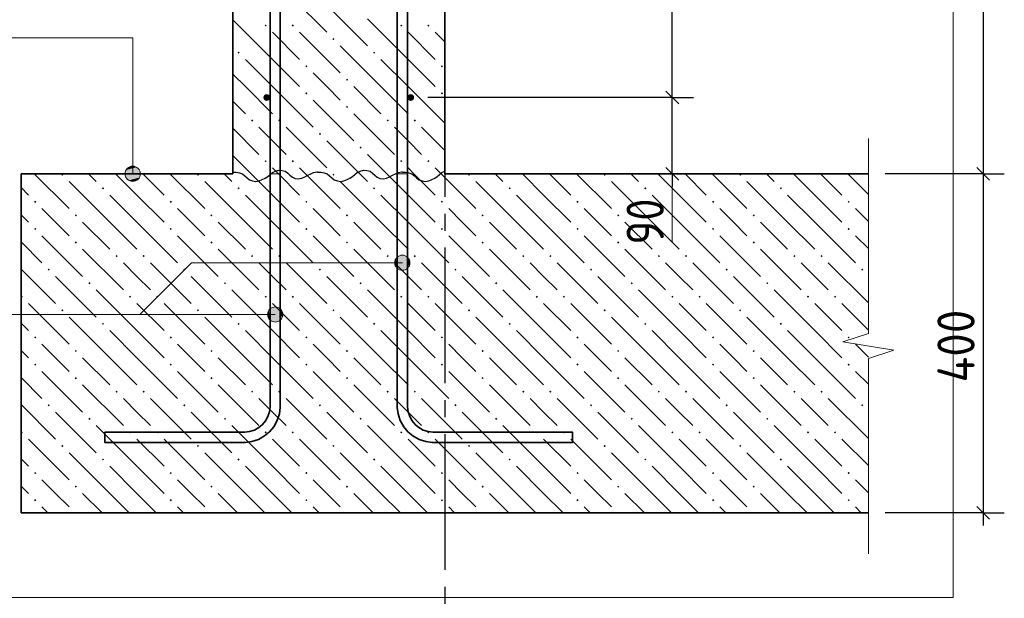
# Model space of a CAD drawing. Header units: millimetres. Extents: x 0 to 42000, y 0 to 29700.
# Tile 6 of 16: x 15612 to 21422, y 9799 to 13212. Entities that reach past the tile are written whole.
import ezdxf

# ---------------------------------------------------------------- set-up
doc = ezdxf.new("R2010")
doc.units = ezdxf.units.MM
doc.linetypes.add('______5', pattern=[1100, 800, -100, 100, -100])
for name, color, linetype, lineweight in [('Standard', 7, 'Continuous', 25), ('Выпуски арматуры Г-обр.', 52, 'Continuous', 25), ('ЖБ Плита Фундамента верхний уровень', 7, 'Continuous', 35), ('ЖБ Стена верхний уровень', 7, 'Continuous', 35), ('Позиционная метка линия выноска', 7, 'Continuous', 13), ('Примечания', 7, 'Continuous', 13), ('Стена фоновая арматура У1', 7, 'Continuous', 18), ('Стена фоновая арматура Х1', 7, 'Continuous', 35)]:
    doc.layers.add(name, color=color, linetype=linetype, lineweight=lineweight)
doc.layers.add('Оси', color=7, linetype='______5')
doc.styles.add('ISOCPEUR', font='txt')

msp = doc.modelspace()

# ---------------------------------------------------------------- hatches: boundary and pattern name
at = {"layer": 'ЖБ Плита Фундамента верхний уровень', "linetype": 'Continuous', "lineweight": 18, "transparency": 33554687}
for points in [[(15857.3, 12297.9), (15862.7, 12303.2), (15864.9, 12303.2), (15870.3, 12297.9), (15863.8, 12291.4)], [(16657.3, 12297.9), (16662.7, 12303.2), (16664.9, 12303.2), (16670.3, 12297.9), (16663.8, 12291.4)], [(17457.3, 12297.9), (17462.6, 12303.2), (17464.9, 12303.2), (17470.3, 12297.9), (17463.8, 12291.4)], [(18257.3, 12297.9), (18262.6, 12303.2), (18264.9, 12303.2), (18270.3, 12297.9), (18263.8, 12291.4)], [(19057.3, 12297.9), (19062.6, 12303.2), (19064.9, 12303.2), (19070.3, 12297.9), (19063.8, 12291.4)], [(19857.3, 12297.9), (19862.6, 12303.2), (19864.9, 12303.2), (19870.3, 12297.9), (19863.8, 12291.4)], [(16097.3, 12217.9), (16103.8, 12224.4), (16110.3, 12217.9), (16103.8, 12211.4)], [(16897.3, 12217.9), (16903.8, 12224.4), (16910.3, 12217.9), (16903.8, 12211.4)], [(17697.3, 12217.9), (17703.8, 12224.4), (17710.3, 12217.9), (17703.8, 12211.4)], [(18497.3, 12217.9), (18503.8, 12224.4), (18510.3, 12217.9), (18503.8, 12211.4)], [(19297.3, 12217.9), (19303.8, 12224.4), (19310.3, 12217.9), (19303.8, 12211.4)], [(20097.3, 12217.9), (20103.8, 12224.4), (20110.3, 12217.9), (20103.8, 12211.4)], [(15697.3, 12137.9), (15703.8, 12144.4), (15710.3, 12137.9), (15703.8, 12131.4)], [(16497.3, 12137.9), (16503.8, 12144.4), (16510.3, 12137.9), (16503.8, 12131.4)], [(17297.3, 12137.9), (17303.8, 12144.4), (17310.3, 12137.9), (17303.8, 12131.4)], [(18097.3, 12137.9), (18103.8, 12144.4), (18110.3, 12137.9), (18103.8, 12131.4)], [(18897.3, 12137.9), (18903.8, 12144.4), (18910.3, 12137.9), (18903.8, 12131.4)], [(19697.3, 12137.9), (19703.8, 12144.4), (19710.3, 12137.9), (19703.8, 12131.4)], [(20497.3, 12137.9), (20503.8, 12144.4), (20510.3, 12137.9), (20503.8, 12131.4)], [(15937.3, 12057.9), (15943.8, 12064.4), (15950.3, 12057.9), (15943.8, 12051.4)], [(16737.3, 12057.9), (16743.8, 12064.4), (16750.3, 12057.9), (16743.8, 12051.4)], [(17537.3, 12057.9), (17543.8, 12064.4), (17550.3, 12057.9), (17543.8, 12051.4)], [(18337.3, 12057.9), (18343.8, 12064.4), (18350.3, 12057.9), (18343.8, 12051.4)], [(19137.3, 12057.9), (19143.8, 12064.4), (19150.3, 12057.9), (19143.8, 12051.4)], [(19937.3, 12057.9), (19943.8, 12064.4), (19950.3, 12057.9), (19943.8, 12051.4)], [(15697.3, 11977.9), (15703.8, 11984.4), (15710.3, 11977.9), (15703.8, 11971.4)], [(16497.3, 11977.9), (16503.8, 11984.4), (16510.3, 11977.9), (16503.8, 11971.4)], [(17297.3, 11977.9), (17303.8, 11984.4), (17310.3, 11977.9), (17303.8, 11971.4)], [(18097.3, 11977.9), (18103.8, 11984.4), (18110.3, 11977.9), (18103.8, 11971.4)], [(18897.3, 11977.9), (18903.8, 11984.4), (18910.3, 11977.9), (18903.8, 11971.4)], [(19697.3, 11977.9), (19703.8, 11984.4), (19710.3, 11977.9), (19703.8, 11971.4)], [(20497.3, 11977.9), (20503.8, 11984.4), (20510.3, 11977.9), (20503.8, 11971.4)], [(15937.3, 11897.9), (15943.8, 11904.4), (15950.3, 11897.9), (15943.8, 11891.4)], [(16737.3, 11897.9), (16743.8, 11904.4), (16750.3, 11897.9), (16743.8, 11891.4)], [(17537.3, 11897.9), (17543.8, 11904.4), (17550.3, 11897.9), (17543.8, 11891.4)], [(18337.3, 11897.9), (18343.8, 11904.4), (18350.3, 11897.9), (18343.8, 11891.4)], [(19137.3, 11897.9), (19143.8, 11904.4), (19150.3, 11897.9), (19143.8, 11891.4)], [(19937.3, 11897.9), (19943.8, 11904.4), (19950.3, 11897.9), (19943.8, 11891.4)], [(16177.3, 11817.9), (16183.8, 11824.4), (16190.3, 11817.9), (16183.8, 11811.4)], [(16337.3, 11817.9), (16343.8, 11824.4), (16350.3, 11817.9), (16343.8, 11811.4)], [(16977.3, 11817.9), (16983.8, 11824.4), (16990.3, 11817.9), (16983.8, 11811.4)], [(17137.3, 11817.9), (17143.8, 11824.4), (17150.3, 11817.9), (17143.8, 11811.4)], [(17777.3, 11817.9), (17783.8, 11824.4), (17790.3, 11817.9), (17783.8, 11811.4)], [(17937.3, 11817.9), (17943.8, 11824.4), (17950.3, 11817.9), (17943.8, 11811.4)], [(18577.3, 11817.9), (18583.8, 11824.4), (18590.3, 11817.9), (18583.8, 11811.4)], [(18737.3, 11817.9), (18743.8, 11824.4), (18750.3, 11817.9), (18743.8, 11811.4)], [(19377.3, 11817.9), (19383.8, 11824.4), (19390.3, 11817.9), (19383.8, 11811.4)], [(19537.3, 11817.9), (19543.8, 11824.4), (19550.3, 11817.9), (19543.8, 11811.4)], [(20177.3, 11817.9), (20183.8, 11824.4), (20190.3, 11817.9), (20183.8, 11811.4)], [(20337.3, 11817.9), (20343.8, 11824.4), (20350.3, 11817.9), (20343.8, 11811.4)], [(15777.3, 11737.9), (15783.8, 11744.4), (15790.3, 11737.9), (15783.8, 11731.4)], [(16577.3, 11737.9), (16583.8, 11744.4), (16590.3, 11737.9), (16583.8, 11731.4)], [(17377.3, 11737.9), (17383.8, 11744.4), (17390.3, 11737.9), (17383.8, 11731.4)], [(18177.3, 11737.9), (18183.8, 11744.4), (18190.3, 11737.9), (18183.8, 11731.4)], [(18977.3, 11737.9), (18983.8, 11744.4), (18990.3, 11737.9), (18983.8, 11731.4)], [(19777.3, 11737.9), (19783.8, 11744.4), (19790.3, 11737.9), (19783.8, 11731.4)], [(20577.3, 11737.9), (20583.8, 11744.4), (20590.3, 11737.9), (20583.8, 11731.4)], [(16017.3, 11657.9), (16023.8, 11664.4), (16030.3, 11657.9), (16023.8, 11651.4)], [(16817.3, 11657.9), (16823.8, 11664.4), (16830.3, 11657.9), (16823.8, 11651.4)], [(17617.3, 11657.9), (17623.8, 11664.4), (17630.3, 11657.9), (17623.8, 11651.4)], [(18417.3, 11657.9), (18423.8, 11664.4), (18430.3, 11657.9), (18423.8, 11651.4)], [(19217.3, 11657.9), (19223.8, 11664.4), (19230.3, 11657.9), (19223.8, 11651.4)], [(20017.3, 11657.9), (20023.8, 11664.4), (20030.3, 11657.9), (20023.8, 11651.4)], [(15620.1, 11580.7), (15623.8, 11584.4), (15630.3, 11577.9), (15623.8, 11571.4), (15620.1, 11575.1)], [(16257.3, 11577.9), (16263.8, 11584.4), (16270.3, 11577.9), (16263.8, 11571.4)], [(16417.3, 11577.9), (16423.8, 11584.4), (16430.3, 11577.9), (16423.8, 11571.4)], [(17057.3, 11577.9), (17063.8, 11584.4), (17070.3, 11577.9), (17063.8, 11571.4)], [(17217.3, 11577.9), (17223.8, 11584.4), (17230.3, 11577.9), (17223.8, 11571.4)], [(17857.3, 11577.9), (17863.8, 11584.4), (17870.3, 11577.9), (17863.8, 11571.4)], [(18017.3, 11577.9), (18023.8, 11584.4), (18030.3, 11577.9), (18023.8, 11571.4)], [(18657.3, 11577.9), (18663.8, 11584.4), (18670.3, 11577.9), (18663.8, 11571.4)], [(18817.3, 11577.9), (18823.8, 11584.4), (18830.3, 11577.9), (18823.8, 11571.4)], [(19457.3, 11577.9), (19463.8, 11584.4), (19470.3, 11577.9), (19463.8, 11571.4)], [(19617.3, 11577.9), (19623.8, 11584.4), (19630.3, 11577.9), (19623.8, 11571.4)], [(20257.3, 11577.9), (20263.8, 11584.4), (20270.3, 11577.9), (20263.8, 11571.4)], [(20417.3, 11577.9), (20423.8, 11584.4), (20430.3, 11577.9), (20423.8, 11571.4)], [(15857.3, 11497.9), (15863.8, 11504.4), (15870.3, 11497.9), (15863.8, 11491.4)], [(16657.3, 11497.9), (16663.8, 11504.4), (16670.3, 11497.9), (16663.8, 11491.4)], [(17457.3, 11497.9), (17463.8, 11504.4), (17470.3, 11497.9), (17463.8, 11491.4)], [(18257.3, 11497.9), (18263.8, 11504.4), (18270.3, 11497.9), (18263.8, 11491.4)], [(19057.3, 11497.9), (19063.8, 11504.4), (19070.3, 11497.9), (19063.8, 11491.4)], [(19857.3, 11497.9), (19863.8, 11504.4), (19870.3, 11497.9), (19863.8, 11491.4)], [(16097.3, 11417.9), (16103.8, 11424.4), (16110.3, 11417.9), (16103.8, 11411.4)], [(16897.3, 11417.9), (16903.8, 11424.4), (16910.3, 11417.9), (16903.8, 11411.4)], [(17697.3, 11417.9), (17703.8, 11424.4), (17710.3, 11417.9), (17703.8, 11411.4)], [(18497.3, 11417.9), (18503.8, 11424.4), (18510.3, 11417.9), (18503.8, 11411.4)], [(19297.3, 11417.9), (19303.8, 11424.4), (19310.3, 11417.9), (19303.8, 11411.4)], [(20097.3, 11417.9), (20103.8, 11424.4), (20110.3, 11417.9), (20103.8, 11411.4)], [(15697.3, 11337.9), (15703.8, 11344.4), (15710.3, 11337.9), (15703.8, 11331.4)], [(16497.3, 11337.9), (16503.8, 11344.4), (16510.3, 11337.9), (16503.8, 11331.4)], [(17297.3, 11337.9), (17303.8, 11344.4), (17310.3, 11337.9), (17303.8, 11331.4)], [(18097.3, 11337.9), (18103.8, 11344.4), (18110.3, 11337.9), (18103.8, 11331.4)], [(18897.3, 11337.9), (18903.8, 11344.4), (18910.3, 11337.9), (18903.8, 11331.4)], [(19697.3, 11337.9), (19703.8, 11344.4), (19710.3, 11337.9), (19703.8, 11331.4)], [(20497.3, 11337.9), (20503.8, 11344.4), (20510.3, 11337.9), (20503.8, 11331.4)], [(15937.3, 11257.9), (15943.8, 11264.4), (15950.3, 11257.9), (15943.8, 11251.4)], [(16737.3, 11257.9), (16743.8, 11264.4), (16750.3, 11257.9), (16743.8, 11251.4)], [(17537.3, 11257.9), (17543.8, 11264.4), (17550.3, 11257.9), (17543.8, 11251.4)], [(18337.3, 11257.9), (18343.8, 11264.4), (18350.3, 11257.9), (18343.8, 11251.4)], [(19137.3, 11257.9), (19143.8, 11264.4), (19150.3, 11257.9), (19143.8, 11251.4)], [(19937.3, 11257.9), (19943.8, 11264.4), (19950.3, 11257.9), (19943.8, 11251.4)], [(15697.3, 11177.9), (15703.8, 11184.4), (15710.3, 11177.9), (15703.8, 11171.4)], [(16497.3, 11177.9), (16503.8, 11184.4), (16510.3, 11177.9), (16503.8, 11171.4)], [(17297.3, 11177.9), (17303.8, 11184.4), (17310.3, 11177.9), (17303.8, 11171.4)], [(18097.3, 11177.9), (18103.8, 11184.4), (18110.3, 11177.9), (18103.8, 11171.4)], [(18897.3, 11177.9), (18903.8, 11184.4), (18910.3, 11177.9), (18903.8, 11171.4)], [(19697.3, 11177.9), (19703.8, 11184.4), (19710.3, 11177.9), (19703.8, 11171.4)], [(20497.3, 11177.9), (20503.8, 11184.4), (20510.3, 11177.9), (20503.8, 11171.4)], [(15937.3, 11097.9), (15943.8, 11104.4), (15950.3, 11097.9), (15943.8, 11091.4)], [(16737.3, 11097.9), (16743.8, 11104.4), (16750.3, 11097.9), (16743.8, 11091.4)], [(17537.3, 11097.9), (17543.8, 11104.4), (17550.3, 11097.9), (17543.8, 11091.4)], [(18337.3, 11097.9), (18343.8, 11104.4), (18350.3, 11097.9), (18343.8, 11091.4)], [(19137.3, 11097.9), (19143.8, 11104.4), (19150.3, 11097.9), (19143.8, 11091.4)], [(19937.3, 11097.9), (19943.8, 11104.4), (19950.3, 11097.9), (19943.8, 11091.4)], [(16177.3, 11017.9), (16183.8, 11024.4), (16190.3, 11017.9), (16183.8, 11011.4)], [(16337.3, 11017.9), (16343.8, 11024.4), (16350.3, 11017.9), (16343.8, 11011.4)], [(16977.3, 11017.9), (16983.8, 11024.4), (16990.3, 11017.9), (16983.8, 11011.4)], [(17137.3, 11017.9), (17143.8, 11024.4), (17150.3, 11017.9), (17143.8, 11011.4)], [(17777.3, 11017.9), (17783.8, 11024.4), (17790.3, 11017.9), (17783.8, 11011.4)], [(17937.3, 11017.9), (17943.8, 11024.4), (17950.3, 11017.9), (17943.8, 11011.4)], [(18577.3, 11017.9), (18583.8, 11024.4), (18590.3, 11017.9), (18583.8, 11011.4)], [(18737.3, 11017.9), (18743.8, 11024.4), (18750.3, 11017.9), (18743.8, 11011.4)], [(19377.3, 11017.9), (19383.8, 11024.4), (19390.3, 11017.9), (19383.8, 11011.4)], [(19537.3, 11017.9), (19543.8, 11024.4), (19550.3, 11017.9), (19543.8, 11011.4)], [(20177.3, 11017.9), (20183.8, 11024.4), (20190.3, 11017.9), (20183.8, 11011.4)], [(20337.3, 11017.9), (20343.8, 11024.4), (20350.3, 11017.9), (20343.8, 11011.4)], [(15777.3, 10937.9), (15783.8, 10944.4), (15790.3, 10937.9), (15783.8, 10931.4)], [(16577.3, 10937.9), (16583.8, 10944.4), (16590.3, 10937.9), (16583.8, 10931.4)], [(17377.3, 10937.9), (17383.8, 10944.4), (17390.3, 10937.9), (17383.8, 10931.4)], [(18177.3, 10937.9), (18183.8, 10944.4), (18190.3, 10937.9), (18183.8, 10931.4)], [(18977.3, 10937.9), (18983.8, 10944.4), (18990.3, 10937.9), (18983.8, 10931.4)], [(19777.3, 10937.9), (19783.8, 10944.4), (19790.3, 10937.9), (19783.8, 10931.4)], [(20577.3, 10937.9), (20583.8, 10944.4), (20590.3, 10937.9), (20583.8, 10931.4)], [(16017.3, 10857.9), (16023.8, 10864.4), (16030.3, 10857.9), (16023.8, 10851.4)], [(16817.3, 10857.9), (16823.8, 10864.4), (16830.3, 10857.9), (16823.8, 10851.4)], [(17617.3, 10857.9), (17623.8, 10864.4), (17630.3, 10857.9), (17623.8, 10851.4)], [(18417.3, 10857.9), (18423.8, 10864.4), (18430.3, 10857.9), (18423.8, 10851.4)], [(19217.3, 10857.9), (19223.8, 10864.4), (19230.3, 10857.9), (19223.8, 10851.4)], [(20017.3, 10857.9), (20023.8, 10864.4), (20030.3, 10857.9), (20023.8, 10851.4)], [(15620.1, 10780.7), (15623.8, 10784.4), (15630.3, 10777.9), (15623.8, 10771.4), (15620.1, 10775.1)], [(16257.3, 10777.9), (16263.8, 10784.4), (16270.3, 10777.9), (16263.8, 10771.4)], [(16417.3, 10777.9), (16423.8, 10784.4), (16430.3, 10777.9), (16423.8, 10771.4)], [(17057.3, 10777.9), (17063.8, 10784.4), (17070.3, 10777.9), (17063.8, 10771.4)], [(17217.3, 10777.9), (17223.8, 10784.4), (17230.3, 10777.9), (17223.8, 10771.4)], [(17857.3, 10777.9), (17863.8, 10784.4), (17870.3, 10777.9), (17863.8, 10771.4)], [(18017.3, 10777.9), (18023.8, 10784.4), (18030.3, 10777.9), (18023.8, 10771.4)], [(18657.3, 10777.9), (18663.8, 10784.4), (18670.3, 10777.9), (18663.8, 10771.4)], [(18817.3, 10777.9), (18823.8, 10784.4), (18830.3, 10777.9), (18823.8, 10771.4)], [(19457.3, 10777.9), (19463.8, 10784.4), (19470.3, 10777.9), (19463.8, 10771.4)], [(19617.3, 10777.9), (19623.8, 10784.4), (19630.3, 10777.9), (19623.8, 10771.4)], [(20257.3, 10777.9), (20263.8, 10784.4), (20270.3, 10777.9), (20263.8, 10771.4)], [(20417.3, 10777.9), (20423.8, 10784.4), (20430.3, 10777.9), (20423.8, 10771.4)], [(15857.3, 10697.9), (15863.8, 10704.4), (15870.3, 10697.9), (15863.8, 10691.4)], [(16657.3, 10697.9), (16663.8, 10704.4), (16670.3, 10697.9), (16663.8, 10691.4)], [(17457.3, 10697.9), (17463.8, 10704.4), (17470.3, 10697.9), (17463.8, 10691.4)], [(18257.3, 10697.9), (18263.8, 10704.4), (18270.3, 10697.9), (18263.8, 10691.4)], [(19057.3, 10697.9), (19063.8, 10704.4), (19070.3, 10697.9), (19063.8, 10691.4)], [(19857.3, 10697.9), (19863.8, 10704.4), (19870.3, 10697.9), (19863.8, 10691.4)], [(16097.3, 10617.9), (16103.8, 10624.4), (16110.3, 10617.9), (16103.8, 10611.4)], [(16897.3, 10617.9), (16903.8, 10624.4), (16910.3, 10617.9), (16903.8, 10611.4)], [(17697.3, 10617.9), (17703.8, 10624.4), (17710.3, 10617.9), (17703.8, 10611.4)], [(18497.3, 10617.9), (18503.8, 10624.4), (18510.3, 10617.9), (18503.8, 10611.4)], [(19297.3, 10617.9), (19303.8, 10624.4), (19310.3, 10617.9), (19303.8, 10611.4)], [(20097.3, 10617.9), (20103.8, 10624.4), (20110.3, 10617.9), (20103.8, 10611.4)], [(15697.3, 10537.9), (15703.8, 10544.4), (15710.3, 10537.9), (15703.8, 10531.4)], [(16497.3, 10537.9), (16503.8, 10544.4), (16510.3, 10537.9), (16503.8, 10531.4)], [(17297.3, 10537.9), (17303.8, 10544.4), (17310.3, 10537.9), (17303.8, 10531.4)], [(18097.3, 10537.9), (18103.8, 10544.4), (18110.3, 10537.9), (18103.8, 10531.4)], [(18897.3, 10537.9), (18903.8, 10544.4), (18910.3, 10537.9), (18903.8, 10531.4)], [(19697.3, 10537.9), (19703.8, 10544.4), (19710.3, 10537.9), (19703.8, 10531.4)], [(20497.3, 10537.9), (20503.8, 10544.4), (20510.3, 10537.9), (20503.8, 10531.4)], [(15937.3, 10457.9), (15943.8, 10464.4), (15950.3, 10457.9), (15943.8, 10451.4)], [(16737.3, 10457.9), (16743.8, 10464.4), (16750.3, 10457.9), (16743.8, 10451.4)], [(17537.3, 10457.9), (17543.8, 10464.4), (17550.3, 10457.9), (17543.8, 10451.4)], [(18337.3, 10457.9), (18343.8, 10464.4), (18350.3, 10457.9), (18343.8, 10451.4)], [(19137.3, 10457.9), (19143.8, 10464.4), (19150.3, 10457.9), (19143.8, 10451.4)], [(19937.3, 10457.9), (19943.8, 10464.4), (19950.3, 10457.9), (19943.8, 10451.4)], [(15697.3, 10377.9), (15703.8, 10384.4), (15710.3, 10377.9), (15703.8, 10371.4)], [(16497.3, 10377.9), (16503.8, 10384.4), (16510.3, 10377.9), (16503.8, 10371.4)], [(17297.3, 10377.9), (17303.8, 10384.4), (17310.3, 10377.9), (17303.8, 10371.4)], [(18097.3, 10377.9), (18103.8, 10384.4), (18110.3, 10377.9), (18103.8, 10371.4)], [(18897.3, 10377.9), (18903.8, 10384.4), (18910.3, 10377.9), (18903.8, 10371.4)], [(19697.3, 10377.9), (19703.8, 10384.4), (19710.3, 10377.9), (19703.8, 10371.4)], [(20497.3, 10377.9), (20503.8, 10384.4), (20510.3, 10377.9), (20503.8, 10371.4)], [(15942.7, 10303.2), (15943.8, 10304.4), (15944.9, 10303.2)], [(16742.7, 10303.2), (16743.8, 10304.4), (16744.9, 10303.2)], [(17542.7, 10303.2), (17543.8, 10304.4), (17544.9, 10303.2)], [(18342.7, 10303.2), (18343.8, 10304.4), (18344.9, 10303.2)], [(19142.7, 10303.2), (19143.8, 10304.4), (19144.9, 10303.2)], [(19942.7, 10303.2), (19943.8, 10304.4), (19944.9, 10303.2)]]:
    msp.add_hatch(color=7, dxfattribs=at).paths.add_polyline_path(points, flags=16)
at = {"layer": 'ЖБ Стена верхний уровень', "linetype": 'Continuous', "lineweight": 18, "transparency": 33554687}
for points in [[(17057.3, 13177.9), (17063.8, 13184.4), (17070.3, 13177.9), (17063.8, 13171.4)], [(17217.3, 13177.9), (17223.8, 13184.4), (17230.3, 13177.9), (17223.8, 13171.4)], [(17857.3, 13177.9), (17863.8, 13184.4), (17870.3, 13177.9), (17863.8, 13171.4)], [(18017.3, 13177.9), (18023.8, 13184.4), (18030.3, 13177.9), (18023.8, 13171.4)], [(17457.3, 13097.9), (17463.8, 13104.4), (17470.3, 13097.9), (17463.8, 13091.4)], [(16897.3, 13017.9), (16903.8, 13024.4), (16910.3, 13017.9), (16903.8, 13011.4)], [(17697.3, 13017.9), (17703.8, 13024.4), (17710.3, 13017.9), (17703.8, 13011.4)], [(17297.3, 12937.9), (17303.8, 12944.4), (17310.3, 12937.9), (17303.8, 12931.4)], [(18097.3, 12937.9), (18103.8, 12944.4), (18110.3, 12937.9), (18103.8, 12931.4)], [(17537.3, 12857.9), (17543.8, 12864.4), (17550.3, 12857.9), (17543.8, 12851.4)], [(17297.3, 12777.9), (17303.8, 12784.4), (17310.3, 12777.9), (17303.8, 12771.4)], [(18097.3, 12777.9), (18103.8, 12784.4), (18110.3, 12777.9), (18103.8, 12771.4)], [(17537.3, 12697.9), (17543.8, 12704.4), (17550.3, 12697.9), (17543.8, 12691.4)], [(16977.3, 12617.9), (16983.8, 12624.4), (16990.3, 12617.9), (16983.8, 12611.4)], [(17137.3, 12617.9), (17143.8, 12624.4), (17150.3, 12617.9), (17143.8, 12611.4)], [(17777.3, 12617.9), (17783.8, 12624.4), (17790.3, 12617.9), (17783.8, 12611.4)], [(17937.3, 12617.9), (17943.8, 12624.4), (17950.3, 12617.9), (17943.8, 12611.4)], [(17377.3, 12537.9), (17383.8, 12544.4), (17390.3, 12537.9), (17383.8, 12531.4)], [(17617.3, 12457.9), (17623.8, 12464.4), (17630.3, 12457.9), (17623.8, 12451.4)], [(17057.3, 12377.9), (17063.8, 12384.4), (17070.3, 12377.9), (17063.8, 12371.4)], [(17217.3, 12377.9), (17223.8, 12384.4), (17230.3, 12377.9), (17223.8, 12371.4)], [(17857.3, 12377.9), (17863.8, 12384.4), (17870.3, 12377.9), (17863.8, 12371.4)], [(18017.3, 12377.9), (18023.8, 12384.4), (18030.3, 12377.9), (18023.8, 12371.4)], [(17462.6, 12303.2), (17463.8, 12304.4), (17464.9, 12303.2)]]:
    msp.add_hatch(color=7, dxfattribs=at).paths.add_polyline_path(points, flags=16)
at = {"layer": 'Позиционная метка линия выноска', "linetype": 'Continuous', "lineweight": 13, "transparency": 33554687}
for points in [[(16233.9, 12303.2), (16323.9, 12303.2), (16317.6, 12325.7)], [(16233.9, 12303.2), (16317.6, 12325.7), (16240.2, 12325.7)], [(16240.2, 12325.7), (16317.6, 12325.7), (16301.4, 12341.9)], [(16240.2, 12325.7), (16301.4, 12341.9), (16256.4, 12341.9)], [(16256.4, 12341.9), (16301.4, 12341.9), (16278.9, 12348.2)], [(16240.2, 12280.7), (16323.9, 12303.2), (16233.9, 12303.2)], [(16240.2, 12280.7), (16317.6, 12280.7), (16323.9, 12303.2)], [(16256.4, 12264.5), (16317.6, 12280.7), (16240.2, 12280.7)], [(16256.4, 12264.5), (16301.4, 12264.5), (16317.6, 12280.7)], [(16301.4, 12264.5), (16256.4, 12264.5), (16278.9, 12258.2)], [(17831.4, 11756.3), (17831.4, 11801.3), (17825.1, 11778.8)], [(17847.6, 11740.1), (17847.6, 11817.5), (17831.4, 11801.3)], [(17847.6, 11740.1), (17831.4, 11801.3), (17831.4, 11756.3)], [(17870.1, 11733.8), (17870.1, 11823.7), (17847.6, 11817.5)], [(17870.1, 11733.8), (17847.6, 11817.5), (17847.6, 11740.1)], [(17892.6, 11740.1), (17892.6, 11817.5), (17870.1, 11823.7)], [(17892.6, 11740.1), (17870.1, 11823.7), (17870.1, 11733.8)], [(17908.8, 11756.3), (17908.8, 11801.3), (17892.6, 11817.5)], [(17908.8, 11756.3), (17892.6, 11817.5), (17892.6, 11740.1)], [(17908.8, 11801.3), (17908.8, 11756.3), (17915.1, 11778.8)], [(17097.6, 11434.7), (17097.6, 11512.1), (17081.4, 11495.9)], [(17120.1, 11428.4), (17120.1, 11518.4), (17097.6, 11512.1)], [(17120.1, 11428.4), (17097.6, 11512.1), (17097.6, 11434.7)], [(17142.6, 11434.7), (17142.6, 11512.1), (17120.1, 11518.4)], [(17142.6, 11434.7), (17120.1, 11518.4), (17120.1, 11428.4)], [(17158.8, 11450.9), (17158.8, 11495.9), (17142.6, 11512.1)], [(17158.8, 11450.9), (17142.6, 11512.1), (17142.6, 11434.7)], [(17081.4, 11450.9), (17081.4, 11495.9), (17075.1, 11473.4)], [(17097.6, 11434.7), (17081.4, 11495.9), (17081.4, 11450.9)], [(17158.8, 11495.9), (17158.8, 11450.9), (17165.1, 11473.4)]]:
    msp.add_hatch(color=7, dxfattribs=at).paths.add_polyline_path(points)
at = {"layer": 'Стена фоновая арматура У1', "linetype": 'Continuous', "lineweight": 13, "transparency": 33554687}
for points in [[(17090.1, 12753.2), (17088.6, 12760.9), (17084.2, 12767.4), (17077.7, 12771.7), (17070.1, 12773.2), (17062.4, 12771.7), (17055.9, 12767.4), (17051.6, 12760.9), (17050.1, 12753.2), (17051.6, 12745.6), (17055.9, 12739.1), (17062.4, 12734.8), (17070.1, 12733.2), (17077.7, 12734.8), (17084.2, 12739.1), (17088.6, 12745.6)], [(17940.1, 12753.2), (17938.6, 12760.9), (17934.2, 12767.4), (17927.7, 12771.7), (17920.1, 12773.2), (17912.4, 12771.7), (17905.9, 12767.4), (17901.6, 12760.9), (17900.1, 12753.2), (17901.6, 12745.6), (17905.9, 12739.1), (17912.4, 12734.8), (17920.1, 12733.2), (17927.7, 12734.8), (17934.2, 12739.1), (17938.6, 12745.6)]]:
    msp.add_hatch(color=7, dxfattribs=at).paths.add_polyline_path(points)

# ---------------------------------------------------------------- linework, layer by layer
at = {"layer": 'Standard', "color": 7, "linetype": 'Continuous', "lineweight": -3, "transparency": 33554687}
for p, q in [((21297.2, 25003.2), (21297.2, 12303.2)), ((19463.2, 12753.2), (19338.2, 12753.2)), ((19463.2, 12753.2), (19588.2, 12753.2)), ((19463.2, 12303.2), (19463.2, 12753.2)), ((19463.2, 12303.2), (19338.2, 12303.2)), ((19463.2, 12303.2), (19588.2, 12303.2)), ((19463.2, 12303.2), (19463.2, 12228.2)), ((21297.2, 12303.2), (21172.2, 12303.2)), ((21297.2, 12303.2), (21422.2, 12303.2)), ((21297.2, 12303.2), (21297.2, 10303.2)), ((21297.2, 10303.2), (20720.1, 10303.2)), ((21297.2, 10303.2), (21172.2, 10303.2)), ((21297.2, 10303.2), (21422.2, 10303.2)), ((21297.2, 10303.2), (21297.2, 10228.2))]:
    msp.add_line(p, q, dxfattribs=at)
at = {"layer": 'Standard', "color": 7, "linetype": 'Continuous', "lineweight": 25, "transparency": 33554687}
for p, q in [((19500.7, 12715.7), (19425.7, 12790.7)), ((19500.7, 12265.7), (19425.7, 12340.7)), ((21259.7, 12340.7), (21334.7, 12265.7)), ((21259.7, 10340.7), (21334.7, 10265.7))]:
    msp.add_line(p, q, dxfattribs=at)
at = {"layer": 'Standard', "color": 7, "linetype": 'Continuous', "lineweight": 13, "transparency": 33554687}
msp.add_line((19463.2, 12303.2), (19463.2, 11903.2), dxfattribs=at)
at = {"layer": 'Standard', "color": 254, "linetype": 'Continuous', "lineweight": 13, "true_color": 0xc4c4ff, "transparency": 33554687}
msp.add_lwpolyline([(12686.4, 9803.2), (21120.1, 9803.2), (21120.1, 28853.2), (12686.4, 28853.2), (12686.4, 9803.2)], dxfattribs=at)
at = {"layer": 'Standard', "color": 7, "linetype": 'Continuous', "lineweight": -3, "transparency": 33554687}
for points in [[(19463.2, 12753.2), (19463.2, 13005), (19463.2, 13005), (19463.2, 15003.2)], [(19463.2, 12753.2), (19446.2, 12753.2), (19446.2, 12753.2), (19446.2, 12753.2), (19446.2, 12753.2), (19446.2, 12753.2), (19446.2, 12753.2), (19446.2, 12753.2), (19446.2, 12753.2), (18020.1, 12753.2)], [(19463.2, 12303.2), (19590.6, 12303.2), (19590.6, 12303.2), (19613.2, 12303.2)], [(21297.2, 12303.2), (21280.2, 12303.2), (21280.2, 12303.2), (20720.1, 12303.2)]]:
    msp.add_lwpolyline(points, dxfattribs=at)
at = {"layer": 'Выпуски арматуры Г-обр.', "color": 7, "linetype": 'Continuous', "lineweight": 35, "transparency": 33554687}
for points in [[(17150.1, 17303.2), (17150.1, 10924.1), (17144.8, 10886.4), (17131.9, 10847.2), (17111.7, 10811.1), (17086.9, 10781.4), (17057.2, 10756.6), (17021.1, 10736.4), (16981.9, 10723.5), (16944.3, 10718.2), (16115.1, 10718.2), (16115.1, 10778.2), (16940.1, 10778.2), (16968.3, 10782.2), (16996.9, 10791.6), (17023, 10806.2), (17044.3, 10824), (17062.1, 10845.3), (17076.8, 10871.5), (17086.2, 10900), (17090.1, 10928.2), (17090.1, 17303.2), (17150.1, 17303.2)], [(17900.1, 15303.2), (17900.1, 10928.2), (17904, 10900), (17913.4, 10871.5), (17928.1, 10845.3), (17945.9, 10824), (17967.2, 10806.2), (17993.3, 10791.6), (18021.9, 10782.2), (18050.1, 10778.2), (18875.1, 10778.2), (18875.1, 10718.2), (18045.9, 10718.2), (18008.2, 10723.5), (17969, 10736.4), (17933, 10756.6), (17903.3, 10781.4), (17878.5, 10811.1), (17858.2, 10847.2), (17845.3, 10886.4), (17840.1, 10924.1), (17840.1, 15303.2), (17900.1, 15303.2)]]:
    msp.add_lwpolyline(points, dxfattribs=at)
at = {"layer": 'ЖБ Плита Фундамента верхний уровень', "color": 7, "linetype": 'Continuous', "lineweight": 35, "transparency": 33554687}
for p, q in [((15620.1, 12303.2), (15620.1, 10303.2)), ((16870.1, 12303.2), (15620.1, 12303.2)), ((20620.1, 12303.2), (18120.1, 12303.2)), ((15620.1, 10303.2), (20620.1, 10303.2))]:
    msp.add_line(p, q, dxfattribs=at)
at = {"layer": 'ЖБ Плита Фундамента верхний уровень', "color": 252, "linetype": 'Continuous', "lineweight": 18, "true_color": 0x8f8f8f, "transparency": 33554687}
for p, q in [((15698.4, 12303.2), (15903.8, 12097.9)), ((16018.4, 12303.2), (16063.8, 12257.9)), ((16303.8, 12177.9), (16178.4, 12303.2)), ((16338.4, 12303.2), (16463.8, 12177.9)), ((16498.4, 12303.2), (16703.8, 12097.9)), ((16818.4, 12303.2), (16863.8, 12257.9)), ((17103.8, 12177.9), (16978.4, 12303.2)), ((17138.4, 12303.2), (17263.8, 12177.9)), ((17298.4, 12303.2), (17503.8, 12097.9)), ((17618.4, 12303.2), (17663.8, 12257.9)), ((17903.8, 12177.9), (17778.4, 12303.2)), ((17938.4, 12303.2), (18063.8, 12177.9)), ((18098.4, 12303.2), (18303.8, 12097.9)), ((18418.4, 12303.2), (18463.8, 12257.9)), ((18703.8, 12177.9), (18578.4, 12303.2)), ((18738.4, 12303.2), (18863.8, 12177.9)), ((18898.4, 12303.2), (19103.8, 12097.9)), ((19218.4, 12303.2), (19263.8, 12257.9)), ((19503.8, 12177.9), (19378.4, 12303.2)), ((19538.4, 12303.2), (19663.8, 12177.9)), ((19698.4, 12303.2), (19903.8, 12097.9)), ((20018.4, 12303.2), (20063.8, 12257.9)), ((20303.8, 12177.9), (20178.4, 12303.2)), ((20338.4, 12303.2), (20463.8, 12177.9)), ((20498.4, 12303.2), (20620.1, 12181.6)), ((15620.1, 12221.6), (15663.8, 12177.9)), ((16143.8, 12017.9), (15903.8, 12257.9)), ((16943.8, 12017.9), (16703.8, 12257.9)), ((17743.8, 12017.9), (17503.8, 12257.9)), ((18543.8, 12017.9), (18303.8, 12257.9)), ((19343.8, 12017.9), (19103.8, 12257.9)), ((20143.8, 12017.9), (19903.8, 12257.9)), ((16143.8, 12177.9), (16303.8, 12017.9)), ((16303.8, 12177.9), (16463.8, 12017.9)), ((16943.8, 12177.9), (17103.8, 12017.9)), ((17103.8, 12177.9), (17263.8, 12017.9)), ((17743.8, 12177.9), (17903.8, 12017.9)), ((17903.8, 12177.9), (18063.8, 12017.9)), ((18543.8, 12177.9), (18703.8, 12017.9)), ((18703.8, 12177.9), (18863.8, 12017.9)), ((19343.8, 12177.9), (19503.8, 12017.9)), ((19503.8, 12177.9), (19663.8, 12017.9)), ((20143.8, 12177.9), (20303.8, 12017.9)), ((20303.8, 12177.9), (20463.8, 12017.9)), ((15823.8, 12017.9), (15743.8, 12097.9)), ((16623.8, 12017.9), (16543.8, 12097.9)), ((17423.8, 12017.9), (17343.8, 12097.9)), ((18223.8, 12017.9), (18143.8, 12097.9)), ((19023.8, 12017.9), (18943.8, 12097.9)), ((19823.8, 12017.9), (19743.8, 12097.9)), ((20620.1, 12021.6), (20543.8, 12097.9)), ((15620.1, 12061.6), (15663.8, 12017.9)), ((15903.8, 11937.9), (15823.8, 12017.9)), ((15983.8, 12017.9), (16143.8, 11857.9)), ((16143.8, 12017.9), (16303.8, 11857.9)), ((16303.8, 12017.9), (16543.8, 11777.9)), ((16703.8, 11937.9), (16623.8, 12017.9)), ((16783.8, 12017.9), (16943.8, 11857.9)), ((16943.8, 12017.9), (17103.8, 11857.9)), ((17103.8, 12017.9), (17343.8, 11777.9)), ((17503.8, 11937.9), (17423.8, 12017.9)), ((17583.8, 12017.9), (17743.8, 11857.9)), ((17743.8, 12017.9), (17903.8, 11857.9)), ((17903.8, 12017.9), (18143.8, 11777.9)), ((18303.8, 11937.9), (18223.8, 12017.9)), ((18383.8, 12017.9), (18543.8, 11857.9)), ((18543.8, 12017.9), (18703.8, 11857.9)), ((18703.8, 12017.9), (18943.8, 11777.9)), ((19103.8, 11937.9), (19023.8, 12017.9)), ((19183.8, 12017.9), (19343.8, 11857.9)), ((19343.8, 12017.9), (19503.8, 11857.9)), ((19503.8, 12017.9), (19743.8, 11777.9)), ((19903.8, 11937.9), (19823.8, 12017.9)), ((19983.8, 12017.9), (20143.8, 11857.9)), ((20143.8, 12017.9), (20303.8, 11857.9)), ((20303.8, 12017.9), (20543.8, 11777.9)), ((15743.8, 11937.9), (15983.8, 11697.9)), ((16543.8, 11937.9), (16783.8, 11697.9)), ((17343.8, 11937.9), (17583.8, 11697.9)), ((18143.8, 11937.9), (18383.8, 11697.9)), ((18943.8, 11937.9), (19183.8, 11697.9)), ((19743.8, 11937.9), (19983.8, 11697.9)), ((20543.8, 11937.9), (20620.1, 11861.6)), ((15620.1, 11901.6), (15743.8, 11777.9)), ((15983.8, 11857.9), (16223.8, 11617.9)), ((16783.8, 11857.9), (17023.8, 11617.9)), ((17583.8, 11857.9), (17823.8, 11617.9)), ((18383.8, 11857.9), (18623.8, 11617.9)), ((19183.8, 11857.9), (19423.8, 11617.9)), ((19983.8, 11857.9), (20223.8, 11617.9)), ((15620.1, 11741.6), (15823.8, 11537.9)), ((16303.8, 11697.9), (16223.8, 11777.9)), ((16383.8, 11777.9), (16623.8, 11537.9)), ((17103.8, 11697.9), (17023.8, 11777.9)), ((17183.8, 11777.9), (17423.8, 11537.9)), ((17903.8, 11697.9), (17823.8, 11777.9)), ((17983.8, 11777.9), (18223.8, 11537.9)), ((18703.8, 11697.9), (18623.8, 11777.9)), ((18783.8, 11777.9), (19023.8, 11537.9)), ((19503.8, 11697.9), (19423.8, 11777.9)), ((19583.8, 11777.9), (19823.8, 11537.9)), ((20303.8, 11697.9), (20223.8, 11777.9)), ((20383.8, 11777.9), (20620.1, 11541.6)), ((15823.8, 11697.9), (16063.8, 11457.9)), ((16383.8, 11617.9), (16303.8, 11697.9)), ((16623.8, 11697.9), (16863.8, 11457.9)), ((17183.8, 11617.9), (17103.8, 11697.9)), ((17423.8, 11697.9), (17663.8, 11457.9)), ((17983.8, 11617.9), (17903.8, 11697.9)), ((18223.8, 11697.9), (18463.8, 11457.9)), ((18783.8, 11617.9), (18703.8, 11697.9)), ((19023.8, 11697.9), (19263.8, 11457.9)), ((19583.8, 11617.9), (19503.8, 11697.9)), ((19823.8, 11697.9), (20063.8, 11457.9)), ((20383.8, 11617.9), (20303.8, 11697.9)), ((16303.8, 11377.9), (16063.8, 11617.9)), ((17103.8, 11377.9), (16863.8, 11617.9)), ((17903.8, 11377.9), (17663.8, 11617.9)), ((18703.8, 11377.9), (18463.8, 11617.9)), ((19503.8, 11377.9), (19263.8, 11617.9)), ((20303.8, 11377.9), (20063.8, 11617.9)), ((15663.8, 11537.9), (15903.8, 11297.9)), ((16303.8, 11537.9), (16463.8, 11377.9)), ((16463.8, 11537.9), (16703.8, 11297.9)), ((17103.8, 11537.9), (17263.8, 11377.9)), ((17263.8, 11537.9), (17503.8, 11297.9)), ((17903.8, 11537.9), (18063.8, 11377.9)), ((18063.8, 11537.9), (18303.8, 11297.9)), ((18703.8, 11537.9), (18863.8, 11377.9)), ((18863.8, 11537.9), (19103.8, 11297.9)), ((19503.8, 11537.9), (19663.8, 11377.9)), ((19663.8, 11537.9), (19903.8, 11297.9)), ((20303.8, 11537.9), (20463.8, 11377.9)), ((20463.8, 11537.9), (20620.1, 11381.6)), ((16143.8, 11217.9), (15903.8, 11457.9)), ((16943.8, 11217.9), (16703.8, 11457.9)), ((17743.8, 11217.9), (17503.8, 11457.9)), ((18543.8, 11217.9), (18303.8, 11457.9)), ((19343.8, 11217.9), (19103.8, 11457.9)), ((20143.8, 11217.9), (19903.8, 11457.9)), ((15620.1, 11421.6), (15663.8, 11377.9)), ((16143.8, 11377.9), (16303.8, 11217.9)), ((16303.8, 11377.9), (16463.8, 11217.9)), ((16943.8, 11377.9), (17103.8, 11217.9)), ((17103.8, 11377.9), (17263.8, 11217.9)), ((17743.8, 11377.9), (17903.8, 11217.9)), ((17903.8, 11377.9), (18063.8, 11217.9)), ((18543.8, 11377.9), (18703.8, 11217.9)), ((18703.8, 11377.9), (18863.8, 11217.9)), ((19343.8, 11377.9), (19503.8, 11217.9)), ((19503.8, 11377.9), (19663.8, 11217.9)), ((20143.8, 11377.9), (20303.8, 11217.9)), ((20303.8, 11377.9), (20463.8, 11217.9)), ((15823.8, 11217.9), (15743.8, 11297.9)), ((16623.8, 11217.9), (16543.8, 11297.9)), ((17423.8, 11217.9), (17343.8, 11297.9)), ((18223.8, 11217.9), (18143.8, 11297.9)), ((19023.8, 11217.9), (18943.8, 11297.9)), ((19823.8, 11217.9), (19743.8, 11297.9)), ((20620.1, 11221.6), (20543.8, 11297.9)), ((15620.1, 11261.6), (15663.8, 11217.9)), ((15903.8, 11137.9), (15823.8, 11217.9)), ((15983.8, 11217.9), (16143.8, 11057.9)), ((16143.8, 11217.9), (16303.8, 11057.9)), ((16303.8, 11217.9), (16543.8, 10977.9)), ((16703.8, 11137.9), (16623.8, 11217.9)), ((16783.8, 11217.9), (16943.8, 11057.9)), ((16943.8, 11217.9), (17103.8, 11057.9)), ((17103.8, 11217.9), (17343.8, 10977.9)), ((17503.8, 11137.9), (17423.8, 11217.9)), ((17583.8, 11217.9), (17743.8, 11057.9)), ((17743.8, 11217.9), (17903.8, 11057.9)), ((17903.8, 11217.9), (18143.8, 10977.9)), ((18303.8, 11137.9), (18223.8, 11217.9)), ((18383.8, 11217.9), (18543.8, 11057.9)), ((18543.8, 11217.9), (18703.8, 11057.9)), ((18703.8, 11217.9), (18943.8, 10977.9)), ((19103.8, 11137.9), (19023.8, 11217.9)), ((19183.8, 11217.9), (19343.8, 11057.9)), ((19343.8, 11217.9), (19503.8, 11057.9)), ((19503.8, 11217.9), (19743.8, 10977.9)), ((19903.8, 11137.9), (19823.8, 11217.9)), ((19983.8, 11217.9), (20143.8, 11057.9)), ((20143.8, 11217.9), (20303.8, 11057.9)), ((20303.8, 11217.9), (20543.8, 10977.9)), ((15620.1, 11101.6), (15743.8, 10977.9)), ((15743.8, 11137.9), (15983.8, 10897.9)), ((16543.8, 11137.9), (16783.8, 10897.9)), ((17343.8, 11137.9), (17583.8, 10897.9)), ((18143.8, 11137.9), (18383.8, 10897.9)), ((18943.8, 11137.9), (19183.8, 10897.9)), ((19743.8, 11137.9), (19983.8, 10897.9)), ((20543.8, 11137.9), (20620.1, 11061.6)), ((15983.8, 11057.9), (16223.8, 10817.9)), ((16783.8, 11057.9), (17023.8, 10817.9)), ((17583.8, 11057.9), (17823.8, 10817.9)), ((18383.8, 11057.9), (18623.8, 10817.9)), ((19183.8, 11057.9), (19423.8, 10817.9)), ((19983.8, 11057.9), (20223.8, 10817.9)), ((15620.1, 10941.6), (15823.8, 10737.9)), ((16303.8, 10897.9), (16223.8, 10977.9)), ((16383.8, 10977.9), (16623.8, 10737.9)), ((17103.8, 10897.9), (17023.8, 10977.9)), ((17183.8, 10977.9), (17423.8, 10737.9)), ((17903.8, 10897.9), (17823.8, 10977.9)), ((17983.8, 10977.9), (18223.8, 10737.9)), ((18703.8, 10897.9), (18623.8, 10977.9)), ((18783.8, 10977.9), (19023.8, 10737.9)), ((19503.8, 10897.9), (19423.8, 10977.9)), ((19583.8, 10977.9), (19823.8, 10737.9)), ((20303.8, 10897.9), (20223.8, 10977.9)), ((20383.8, 10977.9), (20620.1, 10741.6)), ((15823.8, 10897.9), (16063.8, 10657.9)), ((16383.8, 10817.9), (16303.8, 10897.9)), ((16623.8, 10897.9), (16863.8, 10657.9)), ((17183.8, 10817.9), (17103.8, 10897.9)), ((17423.8, 10897.9), (17663.8, 10657.9)), ((17983.8, 10817.9), (17903.8, 10897.9)), ((18223.8, 10897.9), (18463.8, 10657.9)), ((18783.8, 10817.9), (18703.8, 10897.9)), ((19023.8, 10897.9), (19263.8, 10657.9)), ((19583.8, 10817.9), (19503.8, 10897.9)), ((19823.8, 10897.9), (20063.8, 10657.9)), ((20383.8, 10817.9), (20303.8, 10897.9)), ((16303.8, 10577.9), (16063.8, 10817.9)), ((17103.8, 10577.9), (16863.8, 10817.9)), ((17903.8, 10577.9), (17663.8, 10817.9)), ((18703.8, 10577.9), (18463.8, 10817.9)), ((19503.8, 10577.9), (19263.8, 10817.9)), ((20303.8, 10577.9), (20063.8, 10817.9)), ((15663.8, 10737.9), (15903.8, 10497.9)), ((16303.8, 10737.9), (16463.8, 10577.9)), ((16463.8, 10737.9), (16703.8, 10497.9)), ((17103.8, 10737.9), (17263.8, 10577.9)), ((17263.8, 10737.9), (17503.8, 10497.9)), ((17903.8, 10737.9), (18063.8, 10577.9)), ((18063.8, 10737.9), (18303.8, 10497.9)), ((18703.8, 10737.9), (18863.8, 10577.9)), ((18863.8, 10737.9), (19103.8, 10497.9)), ((19503.8, 10737.9), (19663.8, 10577.9)), ((19663.8, 10737.9), (19903.8, 10497.9)), ((20303.8, 10737.9), (20463.8, 10577.9)), ((20463.8, 10737.9), (20620.1, 10581.6)), ((16143.8, 10417.9), (15903.8, 10657.9)), ((16943.8, 10417.9), (16703.8, 10657.9)), ((17743.8, 10417.9), (17503.8, 10657.9)), ((18543.8, 10417.9), (18303.8, 10657.9)), ((19343.8, 10417.9), (19103.8, 10657.9)), ((20143.8, 10417.9), (19903.8, 10657.9)), ((15620.1, 10621.6), (15663.8, 10577.9)), ((16143.8, 10577.9), (16303.8, 10417.9)), ((16303.8, 10577.9), (16463.8, 10417.9)), ((16943.8, 10577.9), (17103.8, 10417.9)), ((17103.8, 10577.9), (17263.8, 10417.9)), ((17743.8, 10577.9), (17903.8, 10417.9)), ((17903.8, 10577.9), (18063.8, 10417.9)), ((18543.8, 10577.9), (18703.8, 10417.9)), ((18703.8, 10577.9), (18863.8, 10417.9)), ((19343.8, 10577.9), (19503.8, 10417.9)), ((19503.8, 10577.9), (19663.8, 10417.9)), ((20143.8, 10577.9), (20303.8, 10417.9)), ((20303.8, 10577.9), (20463.8, 10417.9)), ((15620.1, 10461.6), (15663.8, 10417.9)), ((15823.8, 10417.9), (15743.8, 10497.9)), ((16623.8, 10417.9), (16543.8, 10497.9)), ((17423.8, 10417.9), (17343.8, 10497.9)), ((18223.8, 10417.9), (18143.8, 10497.9)), ((19023.8, 10417.9), (18943.8, 10497.9)), ((19823.8, 10417.9), (19743.8, 10497.9)), ((20620.1, 10421.6), (20543.8, 10497.9)), ((15903.8, 10337.9), (15823.8, 10417.9)), ((15983.8, 10417.9), (16098.4, 10303.2)), ((16143.8, 10417.9), (16258.4, 10303.2)), ((16303.8, 10417.9), (16418.4, 10303.2)), ((16703.8, 10337.9), (16623.8, 10417.9)), ((16783.8, 10417.9), (16898.4, 10303.2)), ((16943.8, 10417.9), (17058.4, 10303.2)), ((17103.8, 10417.9), (17218.4, 10303.2)), ((17503.8, 10337.9), (17423.8, 10417.9)), ((17583.8, 10417.9), (17698.4, 10303.2)), ((17743.8, 10417.9), (17858.4, 10303.2)), ((17903.8, 10417.9), (18018.4, 10303.2)), ((18303.8, 10337.9), (18223.8, 10417.9)), ((18383.8, 10417.9), (18498.4, 10303.2)), ((18543.8, 10417.9), (18658.4, 10303.2)), ((18703.8, 10417.9), (18818.4, 10303.2)), ((19103.8, 10337.9), (19023.8, 10417.9)), ((19183.8, 10417.9), (19298.4, 10303.2)), ((19343.8, 10417.9), (19458.4, 10303.2)), ((19503.8, 10417.9), (19618.4, 10303.2)), ((19903.8, 10337.9), (19823.8, 10417.9)), ((19983.8, 10417.9), (20098.4, 10303.2)), ((20143.8, 10417.9), (20258.4, 10303.2)), ((20303.8, 10417.9), (20418.4, 10303.2)), ((15743.8, 10337.9), (15778.4, 10303.2)), ((16543.8, 10337.9), (16578.4, 10303.2)), ((17343.8, 10337.9), (17378.4, 10303.2)), ((18143.8, 10337.9), (18178.4, 10303.2)), ((18943.8, 10337.9), (18978.4, 10303.2)), ((19743.8, 10337.9), (19778.4, 10303.2)), ((20543.8, 10337.9), (20578.4, 10303.2))]:
    msp.add_line(p, q, dxfattribs=at)
at = {"layer": 'ЖБ Стена верхний уровень', "color": 7, "linetype": 'Continuous', "lineweight": 35, "transparency": 33554687}
for p, q in [((16870.1, 25003.2), (16870.1, 12303.2)), ((18120.1, 12303.2), (18120.1, 25003.2))]:
    msp.add_line(p, q, dxfattribs=at)
at = {"layer": 'ЖБ Стена верхний уровень', "color": 9, "linetype": 'Continuous', "lineweight": 18, "true_color": 0xc7c7c7, "transparency": 33554687}
for p, q in [((17183.8, 13377.9), (17423.8, 13137.9)), ((17423.8, 13297.9), (17663.8, 13057.9)), ((17103.8, 12977.9), (16870.1, 13211.6)), ((17903.8, 12977.9), (17663.8, 13217.9)), ((17103.8, 13137.9), (17263.8, 12977.9)), ((17263.8, 13137.9), (17503.8, 12897.9)), ((17903.8, 13137.9), (18063.8, 12977.9)), ((18063.8, 13137.9), (18120.1, 13081.6)), ((17743.8, 12817.9), (17503.8, 13057.9)), ((16943.8, 12977.9), (17103.8, 12817.9)), ((17103.8, 12977.9), (17263.8, 12817.9)), ((17743.8, 12977.9), (17903.8, 12817.9)), ((17903.8, 12977.9), (18063.8, 12817.9)), ((16943.8, 12817.9), (16870.1, 12891.6)), ((17423.8, 12817.9), (17343.8, 12897.9)), ((16943.8, 12817.9), (17103.8, 12657.9)), ((17103.8, 12817.9), (17343.8, 12577.9)), ((17503.8, 12737.9), (17423.8, 12817.9)), ((17583.8, 12817.9), (17743.8, 12657.9)), ((17743.8, 12817.9), (17903.8, 12657.9)), ((17903.8, 12817.9), (18120.1, 12601.6)), ((16870.1, 12731.6), (16943.8, 12657.9)), ((17343.8, 12737.9), (17583.8, 12497.9)), ((17583.8, 12657.9), (17823.8, 12417.9)), ((16870.1, 12571.6), (17023.8, 12417.9)), ((17103.8, 12497.9), (17023.8, 12577.9)), ((17183.8, 12577.9), (17423.8, 12337.9)), ((17903.8, 12497.9), (17823.8, 12577.9)), ((17983.8, 12577.9), (18120.1, 12441.6)), ((17183.8, 12417.9), (17103.8, 12497.9)), ((17423.8, 12497.9), (17618.4, 12303.2)), ((17983.8, 12417.9), (17903.8, 12497.9)), ((16978.4, 12303.2), (16870.1, 12411.6)), ((17778.4, 12303.2), (17663.8, 12417.9)), ((17103.8, 12337.9), (17138.4, 12303.2)), ((17263.8, 12337.9), (17298.4, 12303.2)), ((17903.8, 12337.9), (17938.4, 12303.2)), ((18063.8, 12337.9), (18098.4, 12303.2))]:
    msp.add_line(p, q, dxfattribs=at)
at = {"layer": 'Оси', "color": 8, "linetype": '______5', "lineweight": -3, "transparency": 33554687}
msp.add_line((18120.1, 12967.5), (18120.1, 9705.3), dxfattribs=at)
at = {"layer": 'Позиционная метка линия выноска', "color": 7, "linetype": 'Continuous', "lineweight": 13, "transparency": 33554687}
for p, q in [((16278.9, 12348.2), (16278.9, 12348.2)), ((16233.9, 12303.2), (16233.9, 12303.2)), ((16323.9, 12303.2), (16323.9, 12303.2)), ((16278.9, 12258.2), (16278.9, 12258.2)), ((17870.1, 11823.7), (17870.1, 11823.7)), ((17825.1, 11778.8), (17825.1, 11778.8)), ((17915.1, 11778.8), (17915.1, 11778.8)), ((17870.1, 11733.8), (17870.1, 11733.8)), ((17120.1, 11518.4), (17120.1, 11518.4)), ((17075.1, 11473.4), (17075.1, 11473.4)), ((17165.1, 11473.4), (17165.1, 11473.4)), ((17120.1, 11428.4), (17120.1, 11428.4))]:
    msp.add_line(p, q, dxfattribs=at)
for points in [[(16278.9, 12303.2), (16278.9, 13106.1), (14244.2, 13106.1)], [(17870.1, 11778.8), (16625.6, 11778.8), (16320.3, 11473.4)], [(17120.1, 11473.4), (16578.9, 11473.4), (14244.2, 11473.4)]]:
    msp.add_lwpolyline(points, dxfattribs=at)
for centre in [(16278.9, 12303.2), (17870.1, 11778.8), (17120.1, 11473.4)]:
    msp.add_circle(centre, 45, dxfattribs=at)
at = {"layer": 'Примечания', "color": 7, "linetype": 'Continuous', "lineweight": 13, "transparency": 33554687}
for p, q in [((20620.1, 12512.2), (20620.1, 11360.7)), ((20620.1, 11360.7), (20470.1, 11311.7)), ((20470.1, 11311.7), (20770.1, 11262.7)), ((20770.1, 11262.7), (20620.1, 11213.7)), ((20620.1, 11213.7), (20620.1, 10062.2)), ((20620.1, 10062.2), (20620.1, 10062.2))]:
    msp.add_line(p, q, dxfattribs=at)
at = {"layer": 'Примечания', "color": 7, "linetype": 'Continuous', "lineweight": 25, "transparency": 33554687}
for points in [[(16870.1, 12312), (16888.6, 12312.2), (16908.6, 12309.4), (16926.6, 12302.8), (16941.1, 12291.8), (16953.6, 12278.9), (16968.1, 12268), (16986.6, 12261.4), (17006.1, 12257.5), (17025.6, 12261.8), (17043.6, 12268.9), (17061.1, 12277), (17076.1, 12287.6), (17090.1, 12299.2), (17104.1, 12310.6), (17121.1, 12319.6), (17140.1, 12324.4), (17160.1, 12323.6), (17179.6, 12318.4), (17194.1, 12307.7), (17207.1, 12295.2), (17221.1, 12283.8), (17238.1, 12275.3), (17258.1, 12273.4), (17277.6, 12278.2), (17295.1, 12285.7), (17312.1, 12294.2), (17329.6, 12302.5), (17346.6, 12310.6), (17366.1, 12314.4), (17370.1, 12314.8)], [(17370.1, 12312), (17388.6, 12312.2), (17408.6, 12309.4), (17426.6, 12302.8), (17441.1, 12291.8), (17453.6, 12278.9), (17468.1, 12268), (17486.6, 12261.4), (17506.1, 12257.5), (17525.6, 12261.8), (17543.6, 12268.9), (17561.1, 12277), (17576.1, 12287.6), (17590.1, 12299.2), (17604.1, 12310.6), (17621.1, 12319.6), (17640.1, 12324.4), (17660.1, 12323.6), (17679.6, 12318.4), (17694.1, 12307.7), (17707.1, 12295.2), (17721.1, 12283.8), (17738.1, 12275.3), (17758.1, 12273.4), (17777.6, 12278.2), (17795.1, 12285.7), (17812.1, 12294.2), (17829.6, 12302.5), (17846.6, 12310.6), (17866.1, 12314.4), (17870.1, 12314.8)], [(17870.1, 12312), (17888.6, 12312.2), (17908.6, 12309.4), (17926.6, 12302.8), (17941.1, 12291.8), (17953.6, 12278.9), (17968.1, 12268), (17986.6, 12261.4), (18006.1, 12257.5), (18025.6, 12261.8), (18043.6, 12268.9), (18061.1, 12277), (18076.1, 12287.6), (18090.1, 12299.2), (18104.1, 12310.6), (18120.1, 12319)]]:
    msp.add_lwpolyline(points, dxfattribs=at)
at = {"layer": 'Стена фоновая арматура Х1', "color": 7, "linetype": 'Continuous', "lineweight": 18, "transparency": 33554687}
for points in [[(17090.1, 12303.2), (17090.1, 25488.2), (17095.2, 25524.8), (17107.7, 25562.9), (17127.4, 25597.9), (17151.5, 25626.8), (17180.4, 25650.9), (17215.5, 25670.6), (17253.6, 25683.2), (17290.2, 25688.2), (19650.1, 25688.2), (19650.1, 25628.2), (17294.3, 25628.2), (17267.2, 25624.5), (17239.7, 25615.4), (17214.6, 25601.3), (17194.1, 25584.2), (17177, 25563.8), (17162.9, 25538.6), (17153.9, 25511.1), (17150.1, 25484), (17150.1, 12303.2), (17090.1, 12303.2)], [(17840.1, 12303.2), (17840.1, 25388.2), (17845.2, 25424.8), (17857.7, 25462.9), (17877.4, 25497.9), (17901.5, 25526.8), (17930.4, 25550.9), (17965.5, 25570.6), (18003.6, 25583.2), (18040.2, 25588.2), (20500.1, 25588.2), (20500.1, 25528.2), (18044.3, 25528.2), (18017.2, 25524.5), (17989.7, 25515.4), (17964.6, 25501.3), (17944.1, 25484.2), (17927, 25463.8), (17912.9, 25438.6), (17903.9, 25411.1), (17900.1, 25384), (17900.1, 12303.2), (17840.1, 12303.2)]]:
    msp.add_lwpolyline(points, dxfattribs=at)

# ---------------------------------------------------------------- texts
at = {"layer": 'Standard', "color": 7, "linetype": 'Continuous', "lineweight": 25, "transparency": 33554687, "char_height": 220, "attachment_point": 7, "rotation": 90, "style": 'ISOCPEUR'}
for s, insert, width in [('\\W0.87;90', (19413.2, 11885.2), 403.932), ('\\W0.92;400', (21247.2, 11072.2), 584.438)]:
    msp.add_mtext(s, dxfattribs=dict(at, insert=insert, width=width))

doc.saveas('drawing.dxf')
